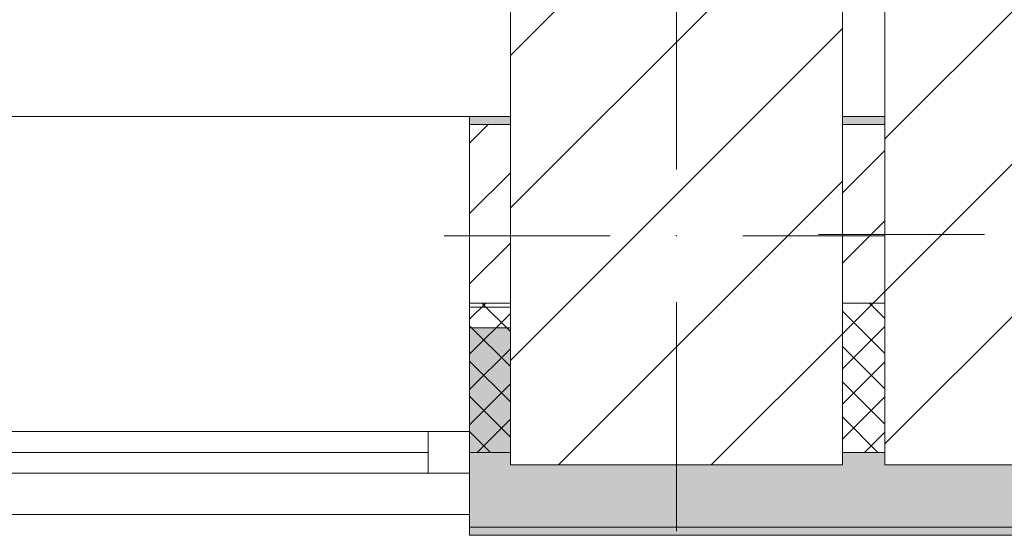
# Model space of a CAD drawing. Header units: millimetres. Extents: x -28277 to 305935, y -19284 to 4746.
# Tile 178 of 256: x 170954 to 172140, y -1699 to -1077. Entities that reach past the tile are written whole.
import ezdxf

# ---------------------------------------------------------------- set-up
doc = ezdxf.new("R2010")
doc.units = ezdxf.units.MM
doc.header["$MEASUREMENT"] = 0
doc.linetypes.add('Wipeout_Contour', pattern=[1000, 0, -1000])
for name, color, linetype in [('10_ESTR_Pilars', 7, 'Continuous'), ('12_FAÇ_Façana', 7, 'Continuous'), ('Ventanas Archicad', 7, 'Continuous')]:
    doc.layers.add(name, color=color, linetype=linetype)
for name, color, linetype, lineweight in [('10_ESTR_Pilars_Pluma_Nº__20', 1, 'Continuous', 5), ('10_ESTR_Pilars_Pluma_Nº__28', 7, 'Continuous', 20), ('10_ESTR_Pilars_Pluma_Nº__42', 8, 'Continuous', 25), ('12_FAÇ_Façana_Pluma_Nº__2', 8, 'Continuous', 5), ('12_FAÇ_Façana_Pluma_Nº__7', 7, 'Continuous', 5), ('Ventanas Archicad_Pluma_Nº__7', 7, 'Continuous', 5)]:
    doc.layers.add(name, color=color, linetype=linetype, lineweight=lineweight)
for name, color, linetype, lineweight, true_color in [('12_FAÇ_Façana_Pluma_Nº__102', 7, 'Continuous', 5, 0xcccccc), ('12_FAÇ_Façana_Pluma_Nº__174', 7, 'Continuous', 13, 0xe4ad2c), ('12_FAÇ_Façana_Pluma_Nº__176', 7, 'Continuous', 15, 0x93a0c6), ('12_FAÇ_Façana_Pluma_Nº__43', 7, 'Continuous', 5, 0xa4a4a6), ('Ventanas Archicad_Pluma_Nº__23', 7, 'Continuous', 5, 0xa4a4a6), ('Ventanas Archicad_Pluma_Nº__3', 7, 'Continuous', 5, 0xa4a4a4), ('Ventanas Archicad_Pluma_Nº__43', 7, 'Continuous', 5, 0xa4a4a6)]:
    doc.layers.add(name, color=color, linetype=linetype, lineweight=lineweight, true_color=true_color)
pattern_1 = [(45, (184431.643, 0), (-21.2132, 21.2132), []), (135, (184431.643, 0), (21.2132, 21.2132), [])]
pattern_2 = [(45, (184431.643, 0), (-42.4264, 42.4264), [])]
pattern_3 = [(45, (184431.64, 0), (-91.9239, 91.9239), [])]

# ---------------------------------------------------------------- blocks, each defined once
blk = doc.blocks.new('Muro_44_7', base_point=(171495.7, -1194))
at = {"layer": '12_FAÇ_Façana_Pluma_Nº__102', "linetype": 'Continuous', "lineweight": 0, "true_color": 0xe5e5e5}
for points in [[(171495.7, -1689), (175649.7, -1689), (175649.7, -1599), (172395.8, -1599), (172395.8, -1614), (171995.8, -1614), (171995.8, -1599), (171944.8, -1599), (171944.8, -1614), (171544.8, -1614), (171544.8, -1599), (171495.7, -1599)], [(171495.7, -1699), (175649.7, -1699), (175649.7, -1689), (171495.7, -1689)]]:
    blk.add_hatch(color=254, dxfattribs=at).paths.add_polyline_path(points)
at = {"layer": '12_FAÇ_Façana_Pluma_Nº__174', "linetype": 'Continuous', "lineweight": 13, "true_color": 0xe4ad2c}
h = blk.add_hatch(dxfattribs=at)
h.set_pattern_fill('SATE_Aislamiento_0007', color=42, style=0, pattern_type=2)
h.set_pattern_definition(pattern_1)
h.paths.add_polyline_path([(171495.7, -1599), (171544.8, -1599), (171544.8, -1419), (171495.7, -1419)])
h = blk.add_hatch(dxfattribs=at)
h.set_pattern_fill('SATE_Aislamiento_0007', color=42, style=0, pattern_type=2)
h.set_pattern_definition(pattern_1)
h.paths.add_polyline_path([(171944.8, -1599), (171995.8, -1599), (171995.8, -1419), (171944.8, -1419)])
at = {"layer": '12_FAÇ_Façana_Pluma_Nº__176', "linetype": 'Continuous', "lineweight": 0, "true_color": 0x495063}
for points in [[(171495.7, -1194), (171495.7, -1204), (171544.8, -1204), (171544.8, -1194)], [(171944.8, -1204), (171995.8, -1204), (171995.8, -1194), (171944.8, -1194)]]:
    blk.add_hatch(color=251, dxfattribs=at).paths.add_polyline_path(points)
at = {"layer": '12_FAÇ_Façana_Pluma_Nº__2', "linetype": 'Continuous', "lineweight": 5}
h = blk.add_hatch(dxfattribs=at)
h.set_pattern_fill('Ceramic_0007', color=8, style=0, pattern_type=2)
h.set_pattern_definition(pattern_2)
h.paths.add_polyline_path([(171495.7, -1204), (171495.7, -1419), (171544.8, -1419), (171544.8, -1204)])
h = blk.add_hatch(dxfattribs=at)
h.set_pattern_fill('Ceramic_0007', color=8, style=0, pattern_type=2)
h.set_pattern_definition(pattern_2)
h.paths.add_polyline_path([(171944.8, -1419), (171995.8, -1419), (171995.8, -1204), (171944.8, -1204)])
at = {"layer": '12_FAÇ_Façana_Pluma_Nº__7', "color": 7, "linetype": 'Continuous', "lineweight": 5}
for p, q in [((171544.8, -1204), (171495.7, -1204)), ((171995.8, -1204), (171944.8, -1204)), ((171495.7, -1419), (171544.8, -1419)), ((171944.8, -1419), (171995.8, -1419)), ((171495.7, -1599), (171544.8, -1599)), ((171944.8, -1599), (171995.8, -1599)), ((171495.7, -1689), (175649.7, -1689))]:
    blk.add_line(p, q, dxfattribs=at)
at = {"layer": '12_FAÇ_Façana_Pluma_Nº__7', "color": 7, "linetype": 'Continuous', "lineweight": 5, "flags": 128}
for points in [[(171544.8, -1194), (171495.7, -1194)], [(171995.8, -1194), (171944.8, -1194)], [(171495.7, -1419), (171495.7, -1424)], [(171495.7, -1544), (171495.7, -1599)], [(171495.7, -1664), (171495.7, -1699)], [(171495.7, -1699), (175649.7, -1699)]]:
    blk.add_lwpolyline(points, dxfattribs=at)
blk = doc.blocks.new('Ventana Vertical Multi-Faja 27')
at = {"layer": 'Ventanas Archicad_Pluma_Nº__23', "color": 253, "linetype": 'Continuous', "lineweight": 5, "true_color": 0xa4a4a6}
for p, q in [((-600, 0), (-550, 0)), ((-550, 0), (-550, -50)), ((-550, -50), (-600, -50))]:
    blk.add_line(p, q, dxfattribs=at)
at = {"layer": 'Ventanas Archicad_Pluma_Nº__3', "color": 253, "linetype": 'Continuous', "lineweight": 5, "true_color": 0xa4a4a4}
for p, q in [((-600, 50), (600, 50)), ((-550, 0), (550, 0)), ((-550, -25), (550, -25)), ((550, -50), (-550, -50)), ((-600, -430), (600, -430))]:
    blk.add_line(p, q, dxfattribs=at)
at = {"layer": 'Ventanas Archicad_Pluma_Nº__43', "color": 253, "linetype": 'Continuous', "lineweight": 5, "true_color": 0xa4a4a6}
blk.add_line((-600, -200), (-600, -175), dxfattribs=at)
at = {"layer": 'Ventanas Archicad_Pluma_Nº__7', "color": 7, "linetype": 'Continuous', "lineweight": 5}
for p, q in [((-600, 50), (-600, 40)), ((-600, 40), (-600, 0)), ((-600, 40), (-600, 0)), ((-600, 0), (-600, -50)), ((-600, 0), (-600, -50)), ((-600, 0), (-600, -50)), ((-600, 0), (-600, -50)), ((-600, -50), (-600, -80)), ((-600, -50), (-600, -80)), ((-600, -80), (-600, -175)), ((-600, -80), (-600, -175)), ((-600, -200), (-600, -420)), ((-600, -420), (-600, -430))]:
    blk.add_line(p, q, dxfattribs=at)
blk = doc.blocks.new('Muro_45_7', base_point=(170295.7, -1194))
at = {"layer": '12_FAÇ_Façana', "linetype": 'Continuous', "lineweight": 0, "true_color": 0x000000}
h = blk.add_hatch(dxfattribs=at)
h.set_pattern_fill('Yeso_0007', color=18, style=0, pattern_type=2)
h.set_pattern_definition([(0, (184431.64, 0), (0, 150), [0, -150])])
h.paths.add_polyline_path([(171495.7, -1424), (171495.7, -1449), (171615.7, -1449), (171615.7, -1424)])
at = {"layer": '12_FAÇ_Façana_Pluma_Nº__102', "linetype": 'Continuous', "lineweight": 0, "true_color": 0xe5e5e5}
blk.add_hatch(color=254, dxfattribs=at).paths.add_polyline_path([(171615.7, -1544), (171615.7, -1449), (171495.7, -1449), (171495.7, -1664)])
at = {"layer": '12_FAÇ_Façana_Pluma_Nº__43', "color": 253, "linetype": 'Continuous', "lineweight": 5, "true_color": 0xa4a4a6}
for p, q in [((171495.7, -1424), (171495.7, -1449)), ((171615.7, -1424), (171495.7, -1424)), ((171615.7, -1449), (171615.7, -1424)), ((171495.7, -1449), (171615.7, -1449))]:
    blk.add_line(p, q, dxfattribs=at)
at = {"layer": '12_FAÇ_Façana_Pluma_Nº__7', "color": 7, "linetype": 'Continuous', "lineweight": 5}
for p, q in [((171495.7, -1204), (171495.7, -1194)), ((171495.7, -1424), (171495.7, -1204)), ((171495.7, -1544), (171495.7, -1449)), ((171495.7, -1544), (171495.7, -1449)), ((171615.7, -1544), (171615.7, -1449)), ((171495.7, -1574), (171495.7, -1544)), ((171495.7, -1574), (171495.7, -1544)), ((171495.7, -1624), (171495.7, -1574)), ((171495.7, -1624), (171495.7, -1574)), ((171495.7, -1664), (171495.7, -1624)), ((171495.7, -1664), (171495.7, -1624)), ((171495.7, -1674), (171495.7, -1664))]:
    blk.add_line(p, q, dxfattribs=at)
at = {"layer": 'Ventanas Archicad', "color": 253, "linetype": 'Continuous', "lineweight": 5, "true_color": 0xa4a4a6, "zscale": 1000, "rotation": 180}
blk.add_blockref('Ventana Vertical Multi-Faja 27', (170895.7, -1624), dxfattribs=at)
blk = doc.blocks.new('Pilar_9_7', base_point=(171744.8, -1337.9))
at = {"color": 254, "linetype": 'Wipeout_Contour', "lineweight": 0, "ltscale": 687001.063285}
blk.add_wipeout([(171544.8, -1614), (171944.8, -1614), (171944.8, -1061.8), (171544.8, -1061.8)], dxfattribs=at).dxf.layer = '10_ESTR_Pilars'
at = {"layer": '10_ESTR_Pilars_Pluma_Nº__42', "linetype": 'Continuous', "lineweight": 25}
h = blk.add_hatch(dxfattribs=at)
h.set_pattern_fill('00_GCT_trama_45º_e1_400__03', color=8, style=0, pattern_type=2)
h.set_pattern_definition(pattern_3)
h.paths.add_polyline_path([(171544.8, -1614), (171944.8, -1614), (171944.8, -1061.8), (171544.8, -1061.8)])
at = {"layer": '10_ESTR_Pilars_Pluma_Nº__20', "color": 1, "linetype": 'Continuous', "lineweight": 5}
for p, q in [((171744.8, -1257.9), (171744.8, -981.8)), ((171664.8, -1337.9), (171464.8, -1337.9)), ((171824.8, -1337.9), (172024.8, -1337.9)), ((171744.8, -1417.9), (171744.8, -1694))]:
    blk.add_line(p, q, dxfattribs=at)
blk.add_point((171744.8, -1337.9), dxfattribs=at)
at = {"layer": '10_ESTR_Pilars_Pluma_Nº__28', "color": 7, "linetype": 'Continuous', "lineweight": 20, "flags": 128}
blk.add_lwpolyline([(171544.8, -1614), (171944.8, -1614), (171944.8, -1061.8), (171544.8, -1061.8)], close=True, dxfattribs=at)
blk = doc.blocks.new('Pilar_10_7', base_point=(172195.8, -1336.5))
at = {"color": 254, "linetype": 'Wipeout_Contour', "lineweight": 0, "ltscale": 688804.770809}
blk.add_wipeout([(171995.8, -1614), (172395.8, -1614), (172395.8, -1059), (171995.8, -1059)], dxfattribs=at).dxf.layer = '10_ESTR_Pilars'
at = {"layer": '10_ESTR_Pilars_Pluma_Nº__42', "linetype": 'Continuous', "lineweight": 25}
h = blk.add_hatch(dxfattribs=at)
h.set_pattern_fill('00_GCT_trama_45º_e1_400__03', color=8, style=0, pattern_type=2)
h.set_pattern_definition(pattern_3)
h.paths.add_polyline_path([(171995.8, -1614), (172395.8, -1614), (172395.8, -1059), (171995.8, -1059)])
at = {"layer": '10_ESTR_Pilars_Pluma_Nº__20', "color": 1, "linetype": 'Continuous', "lineweight": 5}
for p, q in [((172195.8, -1256.5), (172195.8, -979)), ((172115.8, -1336.5), (171915.8, -1336.5)), ((172275.8, -1336.5), (172475.8, -1336.5)), ((172195.8, -1416.5), (172195.8, -1694))]:
    blk.add_line(p, q, dxfattribs=at)
blk.add_point((172195.8, -1336.5), dxfattribs=at)
at = {"layer": '10_ESTR_Pilars_Pluma_Nº__28', "color": 7, "linetype": 'Continuous', "lineweight": 20, "flags": 128}
blk.add_lwpolyline([(171995.8, -1614), (172395.8, -1614), (172395.8, -1059), (171995.8, -1059)], close=True, dxfattribs=at)

msp = doc.modelspace()

# ---------------------------------------------------------------- block references
at = {"layer": '12_FAÇ_Façana', "color": 7, "lineweight": 20}
for name, p in [('Muro_45_7', (170295.712, -1193.976)), ('Muro_44_7', (171495.712, -1193.976))]:
    msp.add_blockref(name, p, dxfattribs=at)

# ---------------------------------------------------------------- next in the draw order: block references
at = {"layer": '10_ESTR_Pilars', "color": 7, "lineweight": 20}
msp.add_blockref('Pilar_9_7', (171744.833, -1337.891), dxfattribs=at)

# ---------------------------------------------------------------- next in the draw order: block references
msp.add_blockref('Pilar_10_7', (172195.783, -1336.476), dxfattribs=at)

doc.saveas('drawing.dxf')
